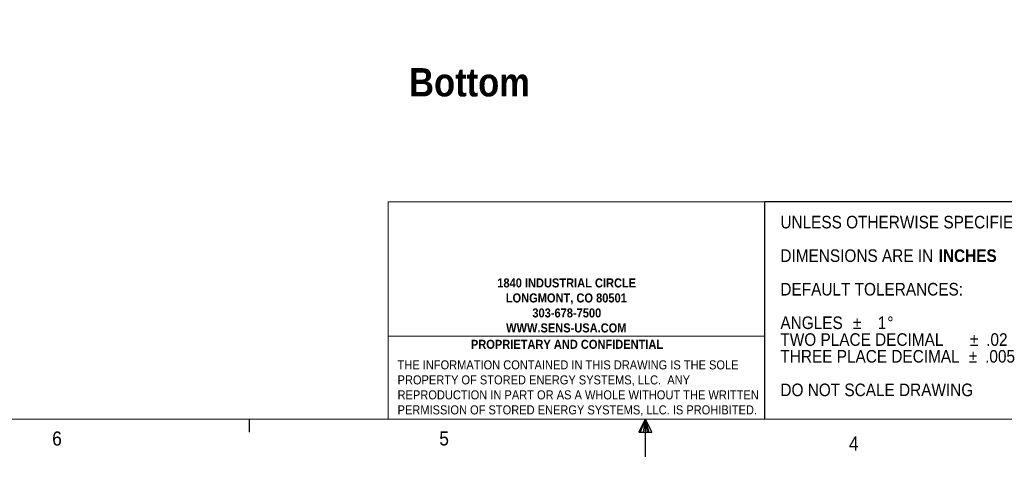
# Model space of a CAD drawing. Header units: inches. Extents: x 0 to 109, y 0 to 85.
# Tile 2 of 60: x 34 to 67, y 0 to 15. Entities that reach past the tile are written whole.
import ezdxf

# ---------------------------------------------------------------- set-up
doc = ezdxf.new("R2010")
doc.units = ezdxf.units.IN
doc.header["$MEASUREMENT"] = 0
doc.layers.add('FORMAT', color=7, linetype='Continuous')
doc.styles.add('SLDTEXTSTYLE0', font='GOTHIC.TTF', dxfattribs={"width": 0.913})
doc.styles.add('SLDTEXTSTYLE1', font='GOTHICB.TTF', dxfattribs={"width": 0.913})
doc.dimstyles.new('SLDDIMSTYLE2', dxfattribs={"dimtxt": 0.625, "dimasz": 0.65, "dimexe": 0, "dimexo": 0.0625, "dimgap": 0.15625, "dimtad": 0, "dimtih": 1, "dimtoh": 1, "dimdec": 3, "dimrnd": 1e-09, "dimzin": 4, "dimdsep": 46, "dimtxsty": 'SLDTEXTSTYLE0', "dimblk1": 'NONE', "dimblk2": 'NONE', "dimsah": 1, "dimcen": 0, "dimadec": 0, "dimazin": 1, "dimtfac": 1, "dimtdec": 3, "dimtofl": 0, "dimtmove": 0, "dimatfit": 3, "dimldrblk": 'NONE', "dimfxl": 1, "dimfrac": 2, "dimtolj": 1, "dimtzin": 12, "dimarcsym": 0})
doc.dimstyles.new('SLDDIMSTYLE3', dxfattribs={"dimtxt": 0.625, "dimasz": 0.65, "dimexe": 0, "dimexo": 0.0625, "dimgap": 0.15625, "dimtad": 0, "dimtih": 1, "dimtoh": 1, "dimdec": 3, "dimrnd": 1e-09, "dimzin": 12, "dimdsep": 46, "dimtxsty": 'SLDTEXTSTYLE0', "dimblk1": 'NONE', "dimblk2": 'NONE', "dimsah": 1, "dimcen": 0, "dimadec": 0, "dimazin": 3, "dimtfac": 1, "dimtdec": 3, "dimtofl": 0, "dimtmove": 0, "dimatfit": 3, "dimldrblk": 'NONE', "dimfxl": 1, "dimfrac": 2, "dimtolj": 1, "dimtzin": 12, "dimarcsym": 0})

# ---------------------------------------------------------------- blocks, each defined once
blk = doc.blocks.new('SW_NOTE_1')
at = {"layer": 'FORMAT', "color": 0, "ltscale": 5, "char_height": 0.3, "attachment_point": 1, "style": 'SLDTEXTSTYLE0'}
for s, insert in [('THE INFORMATION CONTAINED IN THIS DRAWING IS THE SOLE ', (0, 0.383)), ('PROPERTY OF STORED ENERGY SYSTEMS, LLC.  ANY ', (0, -0.114)), ('REPRODUCTION IN PART OR AS A WHOLE WITHOUT THE WRITTEN ', (0, -0.61)), ('PERMISSION OF STORED ENERGY SYSTEMS, LLC. IS PROHIBITED.', (0, -1.107))]:
    blk.add_mtext(s, dxfattribs=dict(at, insert=insert))
blk = doc.blocks.new('SW_NOTE_2')
at = {"layer": 'FORMAT', "color": 0, "ltscale": 5, "attachment_point": 1}
for s, insert, char_height, style in [('UNLESS OTHERWISE SPECIFIED:', (0, 0.532), 0.41667, 'SLDTEXTSTYLE0'), ('DIMENSIONS ARE IN ', (0, -0.579), 0.41667, 'SLDTEXTSTYLE0'), ('INCHES', (5.242, -0.579), 0.4167, 'SLDTEXTSTYLE1'), ('DEFAULT TOLERANCES:', (0, -1.69), 0.41667, 'SLDTEXTSTYLE0'), ('ANGLES  ', (0, -2.801), 0.4167, 'SLDTEXTSTYLE0'), ('%%p', (2.401, -2.801), 0.4167, 'SLDTEXTSTYLE0'), ('   1', (2.798, -2.801), 0.4167, 'SLDTEXTSTYLE0'), ('%%d', (3.541, -2.801), 0.4167, 'SLDTEXTSTYLE0'), ('TWO PLACE DECIMAL    ', (0, -3.357), 0.41667, 'SLDTEXTSTYLE0'), ('%%p', (6.278, -3.357), 0.4167, 'SLDTEXTSTYLE0'), (' .02', (6.675, -3.357), 0.4167, 'SLDTEXTSTYLE0'), ('THREE PLACE DECIMAL  ', (0, -3.912), 0.41667, 'SLDTEXTSTYLE0'), ('%%p', (6.242, -3.912), 0.4167, 'SLDTEXTSTYLE0'), (' .005', (6.639, -3.912), 0.4167, 'SLDTEXTSTYLE0'), ('DO NOT SCALE DRAWING', (0, -5.023), 0.41667, 'SLDTEXTSTYLE0')]:
    blk.add_mtext(s, dxfattribs=dict(at, insert=insert, char_height=char_height, style=style))
blk = doc.blocks.new('SW_NOTE_4')
at = {"layer": 'FORMAT', "color": 0, "ltscale": 5, "char_height": 0.3, "attachment_point": 2, "style": 'SLDTEXTSTYLE1'}
for s, insert in [('1840 INDUSTRIAL CIRCLE', (2.278, 0.383)), ('LONGMONT, CO 80501', (2.265, -0.114)), ('303-678-7500', (2.281, -0.61)), ('WWW.SENS-USA.COM', (2.265, -1.107))]:
    blk.add_mtext(s, dxfattribs=dict(at, insert=insert))
blk = doc.blocks.new('_D_5')
at = {"color": 7, "linetype": 'Continuous', "lineweight": 0, "ltscale": 5}
blk.add_line((59.286, 62.97), (60.536, 62.97), dxfattribs=at)
at = {"color": 7, "linetype": 'Continuous', "lineweight": 0, "ltscale": 5, "char_height": 0.625, "attachment_point": 1, "style": 'SLDTEXTSTYLE0'}
for s, insert in [('2x', (60.849, 63.323)), ('%%c', (61.711, 63.313)), ('.750', (62.557, 63.313))]:
    blk.add_mtext(s, dxfattribs=dict(at, insert=insert))
blk = doc.blocks.new('_NONE')
blk = doc.blocks.new('_D_6')
at = {"color": 7, "linetype": 'Continuous', "lineweight": 0, "ltscale": 5}
blk.add_line((59.172, 53.977), (60.422, 53.977), dxfattribs=at)
at = {"color": 7, "linetype": 'Continuous', "lineweight": 0, "ltscale": 5, "char_height": 0.625, "attachment_point": 1, "style": 'SLDTEXTSTYLE0'}
for s, insert in [('2x ', (60.735, 54.329)), ('%%c', (61.828, 54.32)), ('.312', (62.671, 54.32))]:
    blk.add_mtext(s, dxfattribs=dict(at, insert=insert))

msp = doc.modelspace()

# ---------------------------------------------------------------- linework, layer by layer
at = {"color": 7, "linetype": 'Continuous', "lineweight": 0, "ltscale": 5}
for p, q in [((59.0745, 9.2573), (46.5945, 9.2573)), ((46.5945, 9.2573), (46.5945, 2.053)), ((46.5945, 4.8075), (59.0745, 4.8075))]:
    msp.add_line(p, q, dxfattribs=at)
at = {"layer": 'FORMAT', "color": 7, "ltscale": 5}
for p, q in [((59.0745, 2.053), (59.0745, 9.2573)), ((55.1144, 2.053), (54.9045, 1.6249)), ((55.1144, 2.053), (54.9454, 1.6249)), ((55.1144, 2.053), (55.0428, 1.6249)), ((55.1144, 2.053), (55.1144, 0.8145)), ((55.1144, 2.053), (55.335, 1.6249)), ((55.1144, 2.053), (55.2298, 1.6249)), ((55.1144, 2.053), (55.1791, 1.6249)), ((54.9045, 1.6249), (55.335, 1.6249))]:
    msp.add_line(p, q, dxfattribs=at)
at = {"layer": 'FORMAT', "ltscale": 5}
for p, q in [((68.2394, 9.2573), (59.0745, 9.2573)), ((41.9894, 2.053), (41.9894, 1.629))]:
    msp.add_line(p, q, dxfattribs=at)
at = {"layer": 'FORMAT', "lineweight": 0, "ltscale": 5}
msp.add_line((107.6144, 2.053), (2.6144, 2.053), dxfattribs=at)

# ---------------------------------------------------------------- block references
at = {"layer": 'FORMAT', "color": 7, "ltscale": 5}
for name, p in [('SW_NOTE_2', (59.5891, 8.2589)), ('SW_NOTE_4', (50.2318, 6.3358)), ('SW_NOTE_1', (46.9075, 3.6221))]:
    msp.add_blockref(name, p, dxfattribs=at)

# ---------------------------------------------------------------- texts
at = {"color": 7, "linetype": 'Continuous', "lineweight": 0, "ltscale": 5, "insert": (47.288, 13.6813), "char_height": 0.9375, "attachment_point": 1, "style": 'SLDTEXTSTYLE1'}
msp.add_mtext('Bottom', dxfattribs=at)
at = {"layer": 'FORMAT', "color": 7, "ltscale": 5}
for s, insert, char_height, attachment_point, style in [('PROPRIETARY AND CONFIDENTIAL', (52.521, 4.6863), 0.3, 2, 'SLDTEXTSTYLE1'), ('6', (35.4667, 1.6506), 0.4688, 1, 'SLDTEXTSTYLE0'), ('5', (48.2903, 1.6544), 0.4688, 1, 'SLDTEXTSTYLE0'), ('4', (61.8606, 1.4877), 0.4688, 1, 'SLDTEXTSTYLE0')]:
    msp.add_mtext(s, dxfattribs=dict(at, insert=insert, char_height=char_height, attachment_point=attachment_point, style=style))

# ---------------------------------------------------------------- dimensions: what is measured, and where the dimension line sits
at = {"color": 7, "linetype": 'Continuous', "lineweight": 0, "ltscale": 5}
for p1, text, dimstyle, picture, middle in [((0.514, 0.5454), '2x<>', 'SLDDIMSTYLE2', '_D_5', (62.5005, 62.9704)), ((0.2315, 0.2088), '2x <>', 'SLDDIMSTYLE3', '_D_6', (62.5005, 53.977))]:
    dim = msp.add_diameter_dim_2p(p1=p1, p2=(0, 0), text=text, dimstyle=dimstyle, dxfattribs=at)
    dim.commit()
    dim.dimension.update_dxf_attribs({"geometry": picture, "text_midpoint": middle, "dimtype": 163})

doc.saveas('drawing.dxf')
